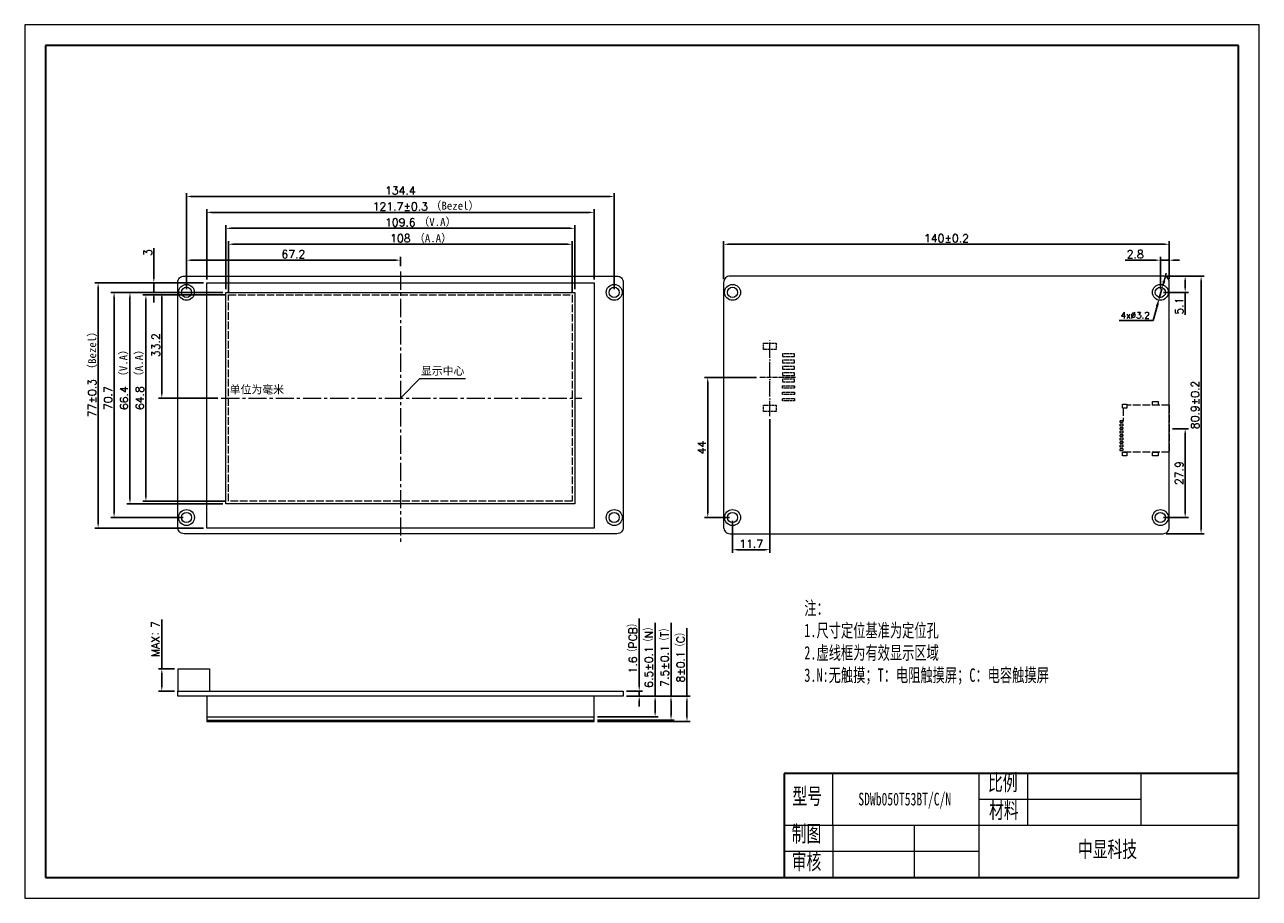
# Model space of a CAD drawing. Header units: millimetres. Extents: x 2074 to 2462, y -3221 to -2947.
import ezdxf

# ---------------------------------------------------------------- set-up
doc = ezdxf.new("R2010")
doc.units = ezdxf.units.MM
doc.header["$LTSCALE"] = 0.2
doc.header["$PDSIZE"] = -5
for name, pattern in [('ACAD_ISO02W100', [15, 12, -3]), ('ACAD_ISO04W100', [30, 24, -3, 0, -3]), ('CENTER2', [28.574999, 19.049999, -3.175, 3.175, -3.175])]:
    doc.linetypes.add(name, pattern=pattern)
doc.layers.get('0').update_dxf_attribs({"lineweight": 18})
doc.layers.get('Defpoints').update_dxf_attribs({"lineweight": 18})
for name, color, linetype, lineweight in [('thick', 7, 'Continuous', 30), ('thin', 7, 'Continuous', 18), ('粗实线层', 7, 'Continuous', 35), ('细实线层', 7, 'Continuous', 18), ('虚线', 7, 'ACAD_ISO02W100', 18)]:
    doc.layers.add(name, color=color, linetype=linetype, lineweight=lineweight)
doc.styles.get("Standard").update_dxf_attribs({"font": 'txt.shx', "bigfont": 'gbcbig.shx'})
doc.styles.add('机械字体', font='SimSun.ttf', dxfattribs={"width": 0.67})
doc.dimstyles.new('ISO-25', dxfattribs={"dimtxt": 2.5, "dimasz": 1.6, "dimexe": 1, "dimexo": 1, "dimtad": 1, "dimtoh": 1, "dimdec": 1, "dimdsep": 46, "dimtxsty": 'Standard', "dimcen": 2.5, "dimdle": 3.2, "dimadec": 0, "dimazin": 0, "dimtfac": 1, "dimtdec": 1, "dimtmove": 0, "dimatfit": 3, "dimfxl": 0, "dimarcsym": 0})
doc.dimstyles.new('副本 (2)ISO-25', dxfattribs={"dimtxt": 2.5, "dimasz": 1.6, "dimexe": 1, "dimexo": 1, "dimtad": 1, "dimdsep": 46, "dimtxsty": 'Standard', "dimcen": 2.5, "dimdle": 3.2, "dimadec": 0, "dimazin": 0, "dimtfac": 1, "dimtmove": 0, "dimatfit": 3, "dimfxl": 0, "dimtolj": 1, "dimarcsym": 0})
doc.dimstyles.new('副本ISO-25', dxfattribs={"dimtxt": 2.5, "dimasz": 2.5, "dimexe": 1.25, "dimexo": 1, "dimtad": 1, "dimtoh": 1, "dimdsep": 46, "dimtxsty": 'Standard', "dimcen": 2.5, "dimdle": 5, "dimadec": 0, "dimazin": 0, "dimtfac": 1, "dimtmove": 0, "dimatfit": 3, "dimfxl": 0, "dimtolj": 1, "dimarcsym": 0})

# ---------------------------------------------------------------- blocks, each defined once
blk = doc.blocks.new('*X2')
at = {"color": 0, "linetype": 'ByBlock', "lineweight": -2}
for p, q in [((2137.29, -3029.81), (2137.29, -3009.71)), ((2246.89, -3029.81), (2246.89, -3009.71)), ((2138.89, -3010.71), (2245.29, -3010.71))]:
    blk.add_line(p, q, dxfattribs=at)
at = {"color": 0, "linetype": 'ByBlock'}
for points in [[(2138.89, -3010.45), (2138.89, -3010.98), (2137.29, -3010.71)], [(2245.29, -3010.45), (2245.29, -3010.98), (2246.89, -3010.71)]]:
    blk.add_solid(points, dxfattribs=at)
at = {"layer": 'Defpoints', "color": 0, "linetype": 'ByBlock'}
for p in [(2246.89, -3010.71), (2137.29, -3030.81), (2246.89, -3030.81)]:
    blk.add_point(p, dxfattribs=at)
at = {"color": 0, "linetype": 'ByBlock', "lineweight": 0, "insert": (2192.09, -3008.84), "char_height": 2.5, "attachment_point": 5}
blk.add_mtext('\\A1;109.6', dxfattribs=at)
blk = doc.blocks.new('*X3')
at = {"color": 0, "linetype": 'ByBlock', "lineweight": -2}
for p, q in [((2136.29, -3030.81), (2106.14, -3030.81)), ((2107.14, -3032.41), (2107.14, -3095.61)), ((2136.29, -3097.21), (2106.14, -3097.21))]:
    blk.add_line(p, q, dxfattribs=at)
at = {"color": 0, "linetype": 'ByBlock'}
for points in [[(2106.88, -3032.41), (2107.41, -3032.41), (2107.14, -3030.81)], [(2106.88, -3095.61), (2107.41, -3095.61), (2107.14, -3097.21)]]:
    blk.add_solid(points, dxfattribs=at)
at = {"layer": 'Defpoints', "color": 0, "linetype": 'ByBlock'}
for p in [(2137.29, -3030.81), (2107.14, -3097.21), (2137.29, -3097.21)]:
    blk.add_point(p, dxfattribs=at)
at = {"color": 0, "linetype": 'ByBlock', "lineweight": 0, "insert": (2105.27, -3064.01), "char_height": 2.5, "attachment_point": 5, "rotation": 90}
blk.add_mtext('\\A1;66.4', dxfattribs=at)
blk = doc.blocks.new('*X4')
at = {"color": 0, "linetype": 'ByBlock', "lineweight": -2}
for p, q in [((2114.64, -3026.21), (2114.64, -3016.9)), ((2130.24, -3027.81), (2113.64, -3027.81)), ((2114.64, -3030.81), (2114.64, -3027.81)), ((2123.89, -3030.81), (2113.64, -3030.81)), ((2114.64, -3032.41), (2114.64, -3034.01))]:
    blk.add_line(p, q, dxfattribs=at)
at = {"color": 0, "linetype": 'ByBlock'}
for points in [[(2114.38, -3026.21), (2114.91, -3026.21), (2114.64, -3027.81)], [(2114.38, -3032.41), (2114.91, -3032.41), (2114.64, -3030.81)]]:
    blk.add_solid(points, dxfattribs=at)
at = {"layer": 'Defpoints', "color": 0, "linetype": 'ByBlock'}
for p in [(2131.24, -3027.81), (2114.64, -3030.81), (2124.89, -3030.81)]:
    blk.add_point(p, dxfattribs=at)
at = {"color": 0, "linetype": 'ByBlock', "lineweight": 0, "insert": (2112.77, -3018.35), "char_height": 2.5, "attachment_point": 5, "rotation": 90}
blk.add_mtext('\\A1;3', dxfattribs=at)
blk = doc.blocks.new('*X5')
at = {"color": 0, "linetype": 'ByBlock', "lineweight": -2}
for p, q in [((2130.24, -3027.81), (2096.14, -3027.81)), ((2097.14, -3029.41), (2097.14, -3103.21)), ((2130.24, -3104.81), (2096.14, -3104.81))]:
    blk.add_line(p, q, dxfattribs=at)
at = {"color": 0, "linetype": 'ByBlock'}
for points in [[(2096.88, -3029.41), (2097.41, -3029.41), (2097.14, -3027.81)], [(2096.88, -3103.21), (2097.41, -3103.21), (2097.14, -3104.81)]]:
    blk.add_solid(points, dxfattribs=at)
at = {"layer": 'Defpoints', "color": 0, "linetype": 'ByBlock'}
for p in [(2131.24, -3027.81), (2097.14, -3104.81), (2131.24, -3104.81)]:
    blk.add_point(p, dxfattribs=at)
at = {"color": 0, "linetype": 'ByBlock', "lineweight": 0, "insert": (2095.27, -3064.01), "char_height": 2.5, "attachment_point": 5, "rotation": 90}
blk.add_mtext('\\A1;77%%P0.3', dxfattribs=at)
blk = doc.blocks.new('*X6')
at = {"color": 0, "linetype": 'ByBlock', "lineweight": -2}
for p, q in [((2123.89, -3030.81), (2116.14, -3030.81)), ((2117.14, -3062.41), (2117.14, -3032.41)), ((2134.79, -3064.01), (2116.14, -3064.01))]:
    blk.add_line(p, q, dxfattribs=at)
at = {"color": 0, "linetype": 'ByBlock'}
for points in [[(2116.88, -3032.41), (2117.41, -3032.41), (2117.14, -3030.81)], [(2116.88, -3062.41), (2117.41, -3062.41), (2117.14, -3064.01)]]:
    blk.add_solid(points, dxfattribs=at)
at = {"layer": 'Defpoints', "color": 0, "linetype": 'ByBlock'}
for p in [(2117.14, -3030.81), (2124.89, -3030.81), (2135.79, -3064.01)]:
    blk.add_point(p, dxfattribs=at)
at = {"color": 0, "linetype": 'ByBlock', "lineweight": 0, "insert": (2115.27, -3047.41), "char_height": 2.5, "attachment_point": 5, "rotation": 90}
blk.add_mtext('\\A1;33.2', dxfattribs=at)
blk = doc.blocks.new('*X7')
at = {"color": 0, "linetype": 'ByBlock', "lineweight": -2}
for p, q in [((2137.09, -3031.61), (2111.14, -3031.61)), ((2112.14, -3033.21), (2112.14, -3094.81)), ((2137.09, -3096.41), (2111.14, -3096.41))]:
    blk.add_line(p, q, dxfattribs=at)
at = {"color": 0, "linetype": 'ByBlock'}
for points in [[(2111.88, -3033.21), (2112.41, -3033.21), (2112.14, -3031.61)], [(2111.88, -3094.81), (2112.41, -3094.81), (2112.14, -3096.41)]]:
    blk.add_solid(points, dxfattribs=at)
at = {"layer": 'Defpoints', "color": 0, "linetype": 'ByBlock'}
for p in [(2138.09, -3031.61), (2112.14, -3096.41), (2138.09, -3096.41)]:
    blk.add_point(p, dxfattribs=at)
at = {"color": 0, "linetype": 'ByBlock', "lineweight": 0, "insert": (2110.27, -3064.01), "char_height": 2.5, "attachment_point": 5, "rotation": 90}
blk.add_mtext('\\A1;64.8', dxfattribs=at)
blk = doc.blocks.new('*X8')
at = {"color": 0, "linetype": 'ByBlock', "lineweight": -2}
for p, q in [((2138.09, -3030.61), (2138.09, -3014.71)), ((2139.69, -3015.71), (2244.49, -3015.71)), ((2246.09, -3030.61), (2246.09, -3014.71))]:
    blk.add_line(p, q, dxfattribs=at)
at = {"color": 0, "linetype": 'ByBlock'}
for points in [[(2139.69, -3015.45), (2139.69, -3015.98), (2138.09, -3015.71)], [(2244.49, -3015.45), (2244.49, -3015.98), (2246.09, -3015.71)]]:
    blk.add_solid(points, dxfattribs=at)
at = {"layer": 'Defpoints', "color": 0, "linetype": 'ByBlock'}
for p in [(2246.09, -3015.71), (2138.09, -3031.61), (2246.09, -3031.61)]:
    blk.add_point(p, dxfattribs=at)
at = {"color": 0, "linetype": 'ByBlock', "lineweight": 0, "insert": (2192.09, -3013.84), "char_height": 2.5, "attachment_point": 5}
blk.add_mtext('\\A1;108', dxfattribs=at)
blk = doc.blocks.new('*X9')
at = {"color": 0, "linetype": 'ByBlock', "lineweight": -2}
for p, q in [((2124.89, -3029.81), (2124.89, -3019.71)), ((2190.49, -3020.71), (2126.49, -3020.71)), ((2192.09, -3022.58), (2192.09, -3019.71))]:
    blk.add_line(p, q, dxfattribs=at)
at = {"color": 0, "linetype": 'ByBlock'}
for points in [[(2126.49, -3020.45), (2126.49, -3020.98), (2124.89, -3020.71)], [(2190.49, -3020.45), (2190.49, -3020.98), (2192.09, -3020.71)]]:
    blk.add_solid(points, dxfattribs=at)
at = {"layer": 'Defpoints', "color": 0, "linetype": 'ByBlock'}
for p in [(2124.89, -3020.71), (2192.09, -3023.58), (2124.89, -3030.81)]:
    blk.add_point(p, dxfattribs=at)
at = {"color": 0, "linetype": 'ByBlock', "lineweight": 0, "insert": (2158.49, -3018.84), "char_height": 2.5, "attachment_point": 5}
blk.add_mtext('\\A1;67.2', dxfattribs=at)
blk = doc.blocks.new('2.0-8')
at = {"linetype": 'ACAD_ISO04W100', "lineweight": 0, "ltscale": 0.3}
blk.add_line((1, 8.06), (1, -3.19), dxfattribs=at)
at = {"linetype": 'ACAD_ISO04W100', "lineweight": 0}
blk.add_line((-11.13, 0), (12.76, 0), dxfattribs=at)
at = {"layer": '虚线', "linetype": 'ACAD_ISO02W100', "lineweight": 0, "ltscale": 0.3}
for p, q in [((-6.4, 7.8), (-6.4, 4)), ((-5.6, 7.8), (-6.4, 7.8)), ((-5.6, 4), (-5.6, 7.8)), ((-4.4, 7.8), (-4.4, 4)), ((-3.6, 7.8), (-4.4, 7.8)), ((-3.6, 4), (-3.6, 7.8)), ((-2.4, 7.8), (-2.4, 4)), ((-1.6, 7.8), (-2.4, 7.8)), ((-1.6, 4), (-1.6, 7.8)), ((-0.4, 7.8), (0.4, 7.8)), ((-0.4, 4), (-0.4, 7.8)), ((0.4, 7.8), (0.4, 4)), ((1.6, 7.8), (2.4, 7.8)), ((1.6, 4), (1.6, 7.8)), ((2.4, 7.8), (2.4, 4)), ((3.6, 4), (3.6, 7.8)), ((3.6, 7.8), (4.4, 7.8)), ((4.4, 7.8), (4.4, 4)), ((5.6, 4), (5.6, 7.8)), ((5.6, 7.8), (6.4, 7.8)), ((6.4, 7.8), (6.4, 4)), ((7.6, 4), (7.6, 7.8)), ((7.6, 7.8), (8.4, 7.8)), ((8.4, 7.8), (8.4, 4)), ((-6.4, 4), (-5.6, 4)), ((-4.4, 4), (-3.6, 4)), ((-2.4, 4), (-1.6, 4)), ((0.4, 4), (-0.4, 4)), ((2.4, 4), (1.6, 4)), ((4.4, 4), (3.6, 4)), ((6.4, 4), (5.6, 4)), ((8.4, 4), (7.6, 4)), ((-7.75, 2), (-9.75, 2)), ((-9.75, 2), (-9.75, -2)), ((-7.75, -2), (-7.75, 2)), ((9.75, 2), (9.75, -2)), ((11.75, 2), (9.75, 2)), ((11.75, -2), (11.75, 2)), ((-9.75, -2), (-7.75, -2))]:
    blk.add_line(p, q, dxfattribs=at)
at = {"layer": '虚线', "lineweight": 0, "ltscale": 0.3}
blk.add_line((9.75, -2), (11.75, -2), dxfattribs=at)
blk = doc.blocks.new('*X12')
at = {"color": 0, "linetype": 'ByBlock', "lineweight": -2}
for p, q in [((2308.17, -3070.64), (2308.17, -3112.61)), ((2296.47, -3102.51), (2296.47, -3112.61)), ((2298.07, -3111.61), (2306.57, -3111.61))]:
    blk.add_line(p, q, dxfattribs=at)
at = {"color": 0, "linetype": 'ByBlock'}
for points in [[(2298.07, -3111.35), (2298.07, -3111.88), (2296.47, -3111.61)], [(2306.57, -3111.35), (2306.57, -3111.88), (2308.17, -3111.61)]]:
    blk.add_solid(points, dxfattribs=at)
at = {"layer": 'Defpoints', "color": 0, "linetype": 'ByBlock'}
for p in [(2308.17, -3069.64), (2296.47, -3101.51), (2308.17, -3111.61)]:
    blk.add_point(p, dxfattribs=at)
at = {"color": 0, "linetype": 'ByBlock', "lineweight": 0, "insert": (2302.32, -3109.74), "char_height": 2.5, "attachment_point": 5}
blk.add_mtext('\\A1;11.7', dxfattribs=at)
blk = doc.blocks.new('*X13')
at = {"color": 0, "linetype": 'ByBlock', "lineweight": -2}
for p, q in [((2303.98, -3057.51), (2287.67, -3057.51)), ((2288.67, -3059.11), (2288.67, -3099.91)), ((2295.47, -3101.51), (2287.67, -3101.51))]:
    blk.add_line(p, q, dxfattribs=at)
at = {"color": 0, "linetype": 'ByBlock'}
for points in [[(2288.4, -3059.11), (2288.94, -3059.11), (2288.67, -3057.51)], [(2288.4, -3099.91), (2288.94, -3099.91), (2288.67, -3101.51)]]:
    blk.add_solid(points, dxfattribs=at)
at = {"layer": 'Defpoints', "color": 0, "linetype": 'ByBlock'}
for p in [(2304.98, -3057.51), (2288.67, -3101.51), (2296.47, -3101.51)]:
    blk.add_point(p, dxfattribs=at)
at = {"color": 0, "linetype": 'ByBlock', "lineweight": 0, "insert": (2286.8, -3079.51), "char_height": 2.5, "attachment_point": 5, "rotation": 90}
blk.add_mtext('\\A1;44', dxfattribs=at)
blk = doc.blocks.new('*X14')
at = {"color": 0, "linetype": 'ByBlock', "lineweight": -2}
for p, q in [((2434.67, -3073.61), (2439.67, -3073.61)), ((2438.67, -3075.21), (2438.67, -3099.91)), ((2431.87, -3101.51), (2439.67, -3101.51))]:
    blk.add_line(p, q, dxfattribs=at)
at = {"color": 0, "linetype": 'ByBlock'}
for points in [[(2438.4, -3075.21), (2438.94, -3075.21), (2438.67, -3073.61)], [(2438.4, -3099.91), (2438.94, -3099.91), (2438.67, -3101.51)]]:
    blk.add_solid(points, dxfattribs=at)
at = {"layer": 'Defpoints', "color": 0, "linetype": 'ByBlock'}
for p in [(2433.67, -3073.61), (2430.87, -3101.51), (2438.67, -3101.51)]:
    blk.add_point(p, dxfattribs=at)
at = {"color": 0, "linetype": 'ByBlock', "lineweight": 0, "insert": (2436.8, -3087.56), "char_height": 2.5, "attachment_point": 5, "rotation": 90}
blk.add_mtext('\\A1;27.9', dxfattribs=at)
blk = doc.blocks.new('*X15')
at = {"color": 0, "linetype": 'ByBlock', "lineweight": -2}
for p, q in [((2432.67, -3025.71), (2444.67, -3025.71)), ((2443.67, -3027.31), (2443.67, -3105.01)), ((2432.67, -3106.61), (2444.67, -3106.61))]:
    blk.add_line(p, q, dxfattribs=at)
at = {"color": 0, "linetype": 'ByBlock'}
for points in [[(2443.4, -3027.31), (2443.94, -3027.31), (2443.67, -3025.71)], [(2443.4, -3105.01), (2443.94, -3105.01), (2443.67, -3106.61)]]:
    blk.add_solid(points, dxfattribs=at)
at = {"layer": 'Defpoints', "color": 0, "linetype": 'ByBlock'}
for p in [(2431.67, -3025.71), (2431.67, -3106.61), (2443.67, -3106.61)]:
    blk.add_point(p, dxfattribs=at)
at = {"color": 0, "linetype": 'ByBlock', "lineweight": 0, "insert": (2441.8, -3066.16), "char_height": 2.5, "attachment_point": 5, "rotation": 90}
blk.add_mtext('\\A1;80.9%%P0.2', dxfattribs=at)
blk = doc.blocks.new('*X16')
at = {"color": 0, "linetype": 'ByBlock', "lineweight": -2}
for p, q in [((2432.67, -3025.71), (2439.67, -3025.71)), ((2438.67, -3027.31), (2438.67, -3029.21)), ((2431.87, -3030.81), (2439.67, -3030.81)), ((2438.67, -3030.81), (2438.67, -3037.83))]:
    blk.add_line(p, q, dxfattribs=at)
at = {"color": 0, "linetype": 'ByBlock'}
for points in [[(2438.4, -3027.31), (2438.94, -3027.31), (2438.67, -3025.71)], [(2438.4, -3029.21), (2438.94, -3029.21), (2438.67, -3030.81)]]:
    blk.add_solid(points, dxfattribs=at)
at = {"layer": 'Defpoints', "color": 0, "linetype": 'ByBlock'}
for p in [(2431.67, -3025.71), (2430.87, -3030.81), (2438.67, -3030.81)]:
    blk.add_point(p, dxfattribs=at)
at = {"color": 0, "linetype": 'ByBlock', "lineweight": 0, "insert": (2436.8, -3035.12), "char_height": 2.5, "attachment_point": 5, "rotation": 90}
blk.add_mtext('\\A1;5.1', dxfattribs=at)
blk = doc.blocks.new('*X17')
at = {"color": 0, "linetype": 'ByBlock', "lineweight": -2}
for p, q in [((2293.67, -3026.71), (2293.67, -3014.71)), ((2295.27, -3015.71), (2432.07, -3015.71)), ((2433.67, -3026.71), (2433.67, -3014.71))]:
    blk.add_line(p, q, dxfattribs=at)
at = {"color": 0, "linetype": 'ByBlock'}
for points in [[(2295.27, -3015.45), (2295.27, -3015.98), (2293.67, -3015.71)], [(2432.07, -3015.45), (2432.07, -3015.98), (2433.67, -3015.71)]]:
    blk.add_solid(points, dxfattribs=at)
at = {"layer": 'Defpoints', "color": 0, "linetype": 'ByBlock'}
for p in [(2433.67, -3015.71), (2293.67, -3027.71), (2433.67, -3027.71)]:
    blk.add_point(p, dxfattribs=at)
at = {"color": 0, "linetype": 'ByBlock', "lineweight": 0, "insert": (2363.67, -3013.84), "char_height": 2.5, "attachment_point": 5}
blk.add_mtext('\\A1;140%%P0.2', dxfattribs=at)
blk = doc.blocks.new('*X18')
at = {"color": 0, "linetype": 'ByBlock', "lineweight": -2}
for p, q in [((2429.27, -3020.71), (2419.86, -3020.71)), ((2430.87, -3029.81), (2430.87, -3019.71)), ((2433.67, -3020.71), (2430.87, -3020.71)), ((2433.67, -3026.71), (2433.67, -3019.71)), ((2435.27, -3020.71), (2436.87, -3020.71))]:
    blk.add_line(p, q, dxfattribs=at)
at = {"color": 0, "linetype": 'ByBlock'}
for points in [[(2429.27, -3020.45), (2429.27, -3020.98), (2430.87, -3020.71)], [(2435.27, -3020.45), (2435.27, -3020.98), (2433.67, -3020.71)]]:
    blk.add_solid(points, dxfattribs=at)
at = {"layer": 'Defpoints', "color": 0, "linetype": 'ByBlock'}
for p in [(2433.67, -3020.71), (2433.67, -3027.71), (2430.87, -3030.81)]:
    blk.add_point(p, dxfattribs=at)
at = {"color": 0, "linetype": 'ByBlock', "lineweight": 0, "insert": (2422.99, -3018.84), "char_height": 2.5, "attachment_point": 5}
blk.add_mtext('\\A1;2.8', dxfattribs=at)
blk = doc.blocks.new('*X19')
at = {"color": 0, "lineweight": -2}
for p, q in [((2432.05, -3027.25), (2432.73, -3024.84)), ((2431.38, -3029.66), (2430.51, -3032.74)), ((2428.58, -3039.62), (2429.84, -3035.14)), ((2417.96, -3039.62), (2428.58, -3039.62))]:
    blk.add_line(p, q, dxfattribs=at)
at = {"color": 0}
for points in [[(2431.65, -3027.14), (2432.45, -3027.36), (2431.38, -3029.66)], [(2429.44, -3035.03), (2430.24, -3035.26), (2430.51, -3032.74)]]:
    blk.add_solid(points, dxfattribs=at)
at = {"layer": 'Defpoints', "color": 0}
for p in [(2430.51, -3032.74), (2431.38, -3029.66)]:
    blk.add_point(p, dxfattribs=at)
at = {"color": 0, "lineweight": 0, "insert": (2422.96, -3037.99), "char_height": 2, "attachment_point": 5}
blk.add_mtext('\\A1;4x%%C3.2', dxfattribs=at)
blk = doc.blocks.new('*X20')
at = {"color": 0, "linetype": 'ByBlock', "lineweight": -2}
for p, q in [((2267.14, -3154.39), (2267.14, -3133.23)), ((2263.14, -3155.99), (2268.14, -3155.99)), ((2267.14, -3157.59), (2267.14, -3155.99)), ((2263.14, -3157.59), (2268.14, -3157.59)), ((2267.14, -3159.19), (2267.14, -3160.79))]:
    blk.add_line(p, q, dxfattribs=at)
at = {"color": 0, "linetype": 'ByBlock'}
for points in [[(2266.88, -3154.39), (2267.41, -3154.39), (2267.14, -3155.99)], [(2266.88, -3159.19), (2267.41, -3159.19), (2267.14, -3157.59)]]:
    blk.add_solid(points, dxfattribs=at)
at = {"layer": 'Defpoints', "color": 0, "linetype": 'ByBlock'}
for p in [(2262.14, -3155.99), (2262.14, -3157.59), (2267.14, -3157.59)]:
    blk.add_point(p, dxfattribs=at)
at = {"color": 0, "linetype": 'ByBlock', "lineweight": 0, "insert": (2265.2, -3141.93), "char_height": 2.5, "attachment_point": 5, "rotation": 90}
blk.add_mtext('\\A1;1.6（PCB）', dxfattribs=at)
blk = doc.blocks.new('*X21')
at = {"color": 0, "linetype": 'ByBlock', "lineweight": -2}
for p, q in [((2117.14, -3148.99), (2117.14, -3133.53)), ((2121.14, -3148.99), (2116.14, -3148.99)), ((2117.14, -3154.39), (2117.14, -3150.59)), ((2121.14, -3155.99), (2116.14, -3155.99))]:
    blk.add_line(p, q, dxfattribs=at)
at = {"color": 0, "linetype": 'ByBlock'}
for points in [[(2116.88, -3150.59), (2117.41, -3150.59), (2117.14, -3148.99)], [(2116.88, -3154.39), (2117.41, -3154.39), (2117.14, -3155.99)]]:
    blk.add_solid(points, dxfattribs=at)
at = {"layer": 'Defpoints', "color": 0, "linetype": 'ByBlock'}
for p in [(2122.14, -3148.99), (2117.14, -3155.99), (2122.14, -3155.99)]:
    blk.add_point(p, dxfattribs=at)
at = {"color": 0, "linetype": 'ByBlock', "lineweight": 0, "insert": (2115.2, -3139.65), "char_height": 2.5, "attachment_point": 5, "rotation": 90}
blk.add_mtext('\\A1;MAX：7', dxfattribs=at)
blk = doc.blocks.new('*X22')
at = {"color": 0, "linetype": 'ByBlock', "lineweight": -2}
for p, q in [((2272.14, -3157.59), (2272.14, -3134.61)), ((2263.14, -3157.59), (2273.14, -3157.59)), ((2272.14, -3162.49), (2272.14, -3159.19)), ((2253.99, -3164.09), (2273.14, -3164.09))]:
    blk.add_line(p, q, dxfattribs=at)
at = {"color": 0, "linetype": 'ByBlock'}
for points in [[(2271.88, -3159.19), (2272.41, -3159.19), (2272.14, -3157.59)], [(2271.88, -3162.49), (2272.41, -3162.49), (2272.14, -3164.09)]]:
    blk.add_solid(points, dxfattribs=at)
at = {"layer": 'Defpoints', "color": 0, "linetype": 'ByBlock'}
for p in [(2262.14, -3157.59), (2252.99, -3164.09), (2272.14, -3164.09)]:
    blk.add_point(p, dxfattribs=at)
at = {"color": 0, "linetype": 'ByBlock', "lineweight": 0, "insert": (2270.2, -3144.77), "char_height": 2.5, "attachment_point": 5, "rotation": 90}
blk.add_mtext('\\A1;6.5%%P0.1（N）', dxfattribs=at)
blk = doc.blocks.new('*X23')
at = {"color": 0, "linetype": 'ByBlock', "lineweight": -2}
for p, q in [((2277.14, -3157.59), (2277.14, -3134.61)), ((2263.14, -3157.59), (2278.14, -3157.59)), ((2277.14, -3163.49), (2277.14, -3159.19)), ((2253.99, -3165.09), (2278.14, -3165.09))]:
    blk.add_line(p, q, dxfattribs=at)
at = {"color": 0, "linetype": 'ByBlock'}
for points in [[(2276.88, -3159.19), (2277.41, -3159.19), (2277.14, -3157.59)], [(2276.88, -3163.49), (2277.41, -3163.49), (2277.14, -3165.09)]]:
    blk.add_solid(points, dxfattribs=at)
at = {"layer": 'Defpoints', "color": 0, "linetype": 'ByBlock'}
for p in [(2262.14, -3157.59), (2252.99, -3165.09), (2277.14, -3165.09)]:
    blk.add_point(p, dxfattribs=at)
at = {"color": 0, "linetype": 'ByBlock', "lineweight": 0, "insert": (2275.2, -3144.77), "char_height": 2.5, "attachment_point": 5, "rotation": 90}
blk.add_mtext('\\A1;7.5%%P0.1（T）', dxfattribs=at)
blk = doc.blocks.new('*X24')
at = {"color": 0, "linetype": 'ByBlock', "lineweight": -2}
for p, q in [((2282.14, -3157.59), (2282.14, -3136.28)), ((2263.14, -3157.59), (2283.14, -3157.59)), ((2282.14, -3163.99), (2282.14, -3159.19)), ((2253.99, -3165.59), (2283.14, -3165.59))]:
    blk.add_line(p, q, dxfattribs=at)
at = {"color": 0, "linetype": 'ByBlock'}
for points in [[(2281.88, -3159.19), (2282.41, -3159.19), (2282.14, -3157.59)], [(2281.88, -3163.99), (2282.41, -3163.99), (2282.14, -3165.59)]]:
    blk.add_solid(points, dxfattribs=at)
at = {"layer": 'Defpoints', "color": 0, "linetype": 'ByBlock'}
for p in [(2262.14, -3157.59), (2252.99, -3165.59), (2282.14, -3165.59)]:
    blk.add_point(p, dxfattribs=at)
at = {"color": 0, "linetype": 'ByBlock', "lineweight": 0, "insert": (2280.2, -3144.77), "char_height": 2.5, "attachment_point": 5, "rotation": 90}
blk.add_mtext('\\A1;8%%P0.1（C）', dxfattribs=at)
blk = doc.blocks.new('*X25')
at = {"layer": '粗实线层'}
for p, q in [((-287, 200), (-287, -200)), ((287, 200), (-287, 200)), ((287, -200), (287, 200)), ((-287, -200), (287, -200))]:
    blk.add_line(p, q, dxfattribs=at)
at = {"layer": '细实线层'}
for p, q in [((297, 210), (-297, 210)), ((-297, 210), (-297, -210)), ((297, -210), (297, 210)), ((-297, -210), (297, -210))]:
    blk.add_line(p, q, dxfattribs=at)
blk = doc.blocks.new('*X26')
at = {"color": 0, "linetype": 'ByBlock', "lineweight": -2}
for p, q in [((2123.89, -3030.81), (2101.14, -3030.81)), ((2102.14, -3032.41), (2102.14, -3099.91)), ((2123.89, -3101.51), (2101.14, -3101.51))]:
    blk.add_line(p, q, dxfattribs=at)
at = {"color": 0, "linetype": 'ByBlock'}
for points in [[(2101.88, -3032.41), (2102.41, -3032.41), (2102.14, -3030.81)], [(2101.88, -3099.91), (2102.41, -3099.91), (2102.14, -3101.51)]]:
    blk.add_solid(points, dxfattribs=at)
at = {"layer": 'Defpoints', "color": 0, "linetype": 'ByBlock'}
for p in [(2124.89, -3030.81), (2102.14, -3101.51), (2124.89, -3101.51)]:
    blk.add_point(p, dxfattribs=at)
at = {"color": 0, "linetype": 'ByBlock', "lineweight": 0, "insert": (2100.27, -3064.01), "char_height": 2.5, "attachment_point": 5, "rotation": 90}
blk.add_mtext('\\A1;70.7', dxfattribs=at)
blk = doc.blocks.new('*X27')
at = {"color": 0, "linetype": 'ByBlock', "lineweight": -2}
for p, q in [((2131.24, -3026.81), (2131.24, -3004.71)), ((2132.84, -3005.71), (2251.34, -3005.71)), ((2252.94, -3026.81), (2252.94, -3004.71))]:
    blk.add_line(p, q, dxfattribs=at)
at = {"color": 0, "linetype": 'ByBlock'}
for points in [[(2132.84, -3005.45), (2132.84, -3005.98), (2131.24, -3005.71)], [(2251.34, -3005.45), (2251.34, -3005.98), (2252.94, -3005.71)]]:
    blk.add_solid(points, dxfattribs=at)
at = {"layer": 'Defpoints', "color": 0, "linetype": 'ByBlock'}
for p in [(2252.94, -3005.71), (2131.24, -3027.81), (2252.94, -3027.81)]:
    blk.add_point(p, dxfattribs=at)
at = {"color": 0, "linetype": 'ByBlock', "lineweight": 0, "insert": (2192.09, -3003.84), "char_height": 2.5, "attachment_point": 5}
blk.add_mtext('\\A1;121.7%%P0.3', dxfattribs=at)
blk = doc.blocks.new('*X28')
at = {"color": 0, "linetype": 'ByBlock', "lineweight": -2}
for p, q in [((2124.89, -3029.81), (2124.89, -2999.71)), ((2126.49, -3000.71), (2257.69, -3000.71)), ((2259.29, -3029.81), (2259.29, -2999.71))]:
    blk.add_line(p, q, dxfattribs=at)
at = {"color": 0, "linetype": 'ByBlock'}
for points in [[(2126.49, -3000.45), (2126.49, -3000.98), (2124.89, -3000.71)], [(2257.69, -3000.45), (2257.69, -3000.98), (2259.29, -3000.71)]]:
    blk.add_solid(points, dxfattribs=at)
at = {"layer": 'Defpoints', "color": 0, "linetype": 'ByBlock'}
for p in [(2259.29, -3000.71), (2124.89, -3030.81), (2259.29, -3030.81)]:
    blk.add_point(p, dxfattribs=at)
at = {"color": 0, "linetype": 'ByBlock', "lineweight": 0, "insert": (2192.09, -2998.84), "char_height": 2.5, "attachment_point": 5}
blk.add_mtext('\\A1;134.4', dxfattribs=at)
blk = doc.blocks.new('sd')
at = {"layer": '虚线', "lineweight": 0}
for p, q in [((-7.35, 0), (7.35, 0)), ((7.35, 0), (7.35, -14.5)), ((-7.35, 0), (-7.35, -13.25)), ((-6.45, -14.5), (-2.5, -14.5))]:
    blk.add_line(p, q, dxfattribs=at)
at = {"layer": '虚线', "lineweight": 0, "ltscale": 0.1}
for points in [[(-8.52, -3.51), (-7.38, -3.51), (-7.38, -5.29), (-8.52, -5.29)], [(7.38, -3.51), (8.52, -3.51), (8.52, -5.29), (7.38, -5.29)], [(-7.65, -13.35), (-6.45, -13.35), (-6.45, -14.65), (-7.65, -14.65)], [(-2.5, -15.5), (-2, -15.5), (-2, -14.5), (-2.5, -14.5)], [(-1.4, -15.5), (-0.9, -15.5), (-0.9, -14.5), (-1.4, -14.5)], [(-0.3, -15.5), (0.2, -15.5), (0.2, -14.5), (-0.3, -14.5)], [(0.8, -15.5), (1.3, -15.5), (1.3, -14.5), (0.8, -14.5)], [(1.9, -15.5), (2.4, -15.5), (2.4, -14.5), (1.9, -14.5)], [(3, -15.5), (3.5, -15.5), (3.5, -14.5), (3, -14.5)], [(4.1, -15.5), (4.6, -15.5), (4.6, -14.5), (4.1, -14.5)], [(5.2, -15.5), (5.7, -15.5), (5.7, -14.5), (5.2, -14.5)], [(6.3, -15.5), (6.8, -15.5), (6.8, -14.5), (6.3, -14.5)], [(7.35, -13.35), (8.55, -13.35), (8.55, -14.65), (7.35, -14.65)]]:
    blk.add_lwpolyline(points, close=True, dxfattribs=at)

msp = doc.modelspace()

# ---------------------------------------------------------------- linework, layer by layer
at = {"linetype": 'CENTER2', "lineweight": 0, "ltscale": 1.5}
for p, q in [((2192.093, -3024.315), (2192.093, -3109.523)), ((2135.793, -3064.013), (2249.086, -3064.013))]:
    msp.add_line(p, q, dxfattribs=at)
at = {"lineweight": 0}
for p, q in [((2192.093, -3064.013), (2198.258, -3057.855)), ((2198.258, -3057.855), (2212.569, -3057.855)), ((2122.143, -3148.992), (2132.143, -3148.992)), ((2122.143, -3148.992), (2122.143, -3155.992)), ((2132.143, -3148.992), (2132.143, -3155.992)), ((2122.143, -3155.992), (2262.143, -3155.992)), ((2122.143, -3157.592), (2122.143, -3155.992)), ((2262.143, -3155.992), (2262.143, -3157.592)), ((2262.143, -3157.592), (2122.143, -3157.592)), ((2131.293, -3157.592), (2131.293, -3164.092)), ((2252.993, -3164.092), (2252.993, -3157.592)), ((2131.293, -3164.092), (2252.993, -3164.092)), ((2131.293, -3164.092), (2131.293, -3165.592)), ((2131.293, -3165.092), (2252.993, -3165.092)), ((2252.993, -3165.092), (2252.993, -3164.092)), ((2252.993, -3165.592), (2252.993, -3165.092)), ((2131.293, -3165.592), (2252.993, -3165.592)), ((2328.008, -3198.213), (2328.008, -3181.903))]:
    msp.add_line(p, q, dxfattribs=at)
for p in [(2312.717, -3181.903), (2147.623, -3214.524)]:
    msp.add_line(p, (2312.717, -3214.524))
for points in [[(2124.143, -3025.713), (2260.143, -3025.713, -0.4142136), (2262.143, -3027.713), (2262.143, -3104.613, -0.4142136), (2260.143, -3106.613), (2124.143, -3106.613, -0.4142136), (2122.143, -3104.613), (2122.143, -3027.713, -0.4142136)], [(2431.671, -3025.713), (2295.671, -3025.713, 0.4142136), (2293.671, -3027.713), (2293.671, -3104.613, 0.4142136), (2295.671, -3106.613), (2431.671, -3106.613, 0.4142136), (2433.671, -3104.613), (2433.671, -3027.713, 0.4142136)]]:
    msp.add_lwpolyline(points, format="xyb", close=True, dxfattribs=at)
for points in [[(2131.243, -3027.813), (2252.943, -3027.813), (2252.943, -3104.813), (2131.243, -3104.813)], [(2137.293, -3030.813), (2246.893, -3030.813), (2246.893, -3097.213), (2137.293, -3097.213)]]:
    msp.add_lwpolyline(points, close=True, dxfattribs=at)
at = {"color": 1, "linetype": 'ACAD_ISO02W100', "lineweight": 0}
msp.add_lwpolyline([(2138.093, -3031.613), (2246.093, -3031.613), (2246.093, -3096.413), (2138.093, -3096.413)], close=True, dxfattribs=at)
at = {"lineweight": 0}
for centre, radius in [((2124.893, -3030.813), 2.5), ((2124.893, -3030.813), 1.6), ((2259.293, -3030.813), 2.5), ((2259.293, -3030.813), 1.6), ((2296.471, -3030.813), 2.5), ((2296.471, -3030.813), 1.6), ((2430.871, -3030.813), 2.5), ((2430.871, -3030.813), 1.6), ((2124.893, -3101.513), 2.5), ((2259.293, -3101.513), 2.5), ((2296.471, -3101.513), 2.5), ((2430.871, -3101.513), 2.5), ((2124.893, -3101.513), 1.6), ((2259.293, -3101.513), 1.6), ((2296.471, -3101.513), 1.6), ((2430.871, -3101.513), 1.6)]:
    msp.add_circle(centre, radius, dxfattribs=at)
at = {"layer": 'thick'}
for p, q in [((2455.435, -3181.903), (2312.717, -3181.903)), ((2312.717, -3181.903), (2312.717, -3214.524)), ((2312.717, -3181.903), (2312.717, -3214.524)), ((2455.435, -3214.524), (2455.435, -3181.903)), ((2312.717, -3214.524), (2455.435, -3214.524))]:
    msp.add_line(p, q, dxfattribs=at)
at = {"layer": 'thin'}
for p, q in [((2373.882, -3181.903), (2373.882, -3214.524)), ((2389.173, -3181.903), (2389.173, -3198.213)), ((2424.853, -3198.213), (2424.853, -3181.903)), ((2424.853, -3190.058), (2373.882, -3190.058)), ((2455.435, -3198.213), (2312.717, -3198.213)), ((2328.008, -3198.213), (2328.008, -3214.524)), ((2353.494, -3198.213), (2353.494, -3214.524)), ((2373.882, -3206.368), (2312.717, -3206.368))]:
    msp.add_line(p, q, dxfattribs=at)

# ---------------------------------------------------------------- block references
at = {"lineweight": 0, "xscale": -1, "rotation": 270}
msp.add_blockref('2.0-8', (2308.171, -3058.513), dxfattribs=at)
at = {"layer": '粗实线层', "lineweight": 0, "xscale": 0.6530298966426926, "yscale": 0.6530298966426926, "zscale": 0.6530298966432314}
msp.add_blockref('*X25', (2268.016, -3083.918), dxfattribs=at)
at = {"layer": '虚线', "lineweight": 0, "rotation": 270}
msp.add_blockref('sd', (2433.671, -3073.613), dxfattribs=at)

# ---------------------------------------------------------------- texts
at = {"lineweight": 0, "char_height": 2.5, "attachment_point": 1}
for s, insert, width in [('{\\fSimSun|b0|i0|c134|p49;（Bezel）}', (2201.579, -3002.377), 16.30181), ('{\\fSimSun|b0|i0|c134|p49;（V.A）}', (2197.776, -3007.429), 17.30909), ('{\\fSimSun|b0|i0|c134|p49;\\C1;（A.A）}', (2196.382, -3012.56), 16.30181), ('{\\fSimSun|b0|i0|c134|p49;显示中心}', (2198.574, -3054.221), 16.30181), ('{\\fSimSun|b0|i0|c134|p49;单位为毫米}', (2138.487, -3060.074), 35.99924)]:
    msp.add_mtext(s, dxfattribs=dict(at, insert=insert, width=width))
at = {"lineweight": 0, "insert": (2094.015, -3056.701), "char_height": 2.5, "width": 16.39388, "attachment_point": 1, "rotation": 90}
msp.add_mtext('{\\fSimSun|b0|i0|c134|p49;（Bezel）}', dxfattribs=at)
at = {"linetype": 'CENTER2', "lineweight": 0, "insert": (2103.836, -3058.974), "char_height": 2.5, "width": 21.82779, "attachment_point": 1, "rotation": 90}
msp.add_mtext('{\\fSimSun|b0|i0|c134|p49;（V.A）}', dxfattribs=at)
at = {"color": 1, "linetype": 'CENTER2', "lineweight": 0, "insert": (2108.689, -3058.974), "char_height": 2.5, "width": 19.61536, "attachment_point": 1, "rotation": 90}
msp.add_mtext('{\\fSimSun|b0|i0|c134|p49;（A.A）}', dxfattribs=at)
at = {"layer": 'thick', "lineweight": 5, "insert": (2319.006, -3127.847), "char_height": 4.20508, "width": 100.81332, "attachment_point": 1, "style": '机械字体'}
msp.add_mtext('注：\\P1.尺寸定位基准为定位孔\\P2.虚线框为有效显示区域\\P3.N:无触摸；T：电阻触摸屏；C：电容触摸屏', dxfattribs=at)
at = {"layer": 'thick', "attachment_point": 1, "style": '机械字体'}
for s, insert, char_height, width in [('比例', (2376.719, -3182.141), 5.0971, 12.94837), ('型号', (2315.287, -3186.428), 5.0971, 12.94837), ('SDWb050T53BT/C/N', (2335.984, -3187.904), 4, 32.20467), ('材料', (2377.054, -3190.847), 5.0971, 12.94837), ('制图', (2315.06, -3198.213), 5.0971, 12.94837), ('中显科技', (2404.949, -3203.111), 5.0971, 28.36201), ('审核', (2315.06, -3206.919), 5.0971, 12.94837)]:
    msp.add_mtext(s, dxfattribs=dict(at, insert=insert, char_height=char_height, width=width))

# ---------------------------------------------------------------- dimensions: what is measured, and where the dimension line sits
at = {"linetype": 'ByBlock', "lineweight": 0}
for base, p1, p2, dimstyle, override, picture, middle in [((2259.293, -3000.713), (2124.893, -3030.813), (2259.293, -3030.813), 'ISO-25', {"dimsah": 1, "dimtolj": 1, "dimtzin": 8}, '*X28', (2192.093, -3000.713)), ((2246.893, -3010.713), (2137.293, -3030.813), (2246.893, -3030.813), 'ISO-25', {"dimsah": 1, "dimtolj": 1, "dimtzin": 8}, '*X2', (2192.093, -3010.713)), ((2124.893, -3020.713), (2192.093, -3023.581), (2124.893, -3030.813), 'ISO-25', {"dimsah": 1, "dimtolj": 1, "dimtzin": 8}, '*X9', (2158.493, -3020.713)), ((2433.671, -3020.713), (2430.871, -3030.813), (2433.671, -3027.713), '副本 (2)ISO-25', {"dimsah": 1, "dimtzin": 8}, '*X18', (2422.987, -3020.713))]:
    dim = msp.add_linear_dim(base=base, p1=p1, p2=p2, dimstyle=dimstyle, override=override, dxfattribs=at)
    dim.commit()
    dim.dimension.update_dxf_attribs({"geometry": picture, "text_midpoint": middle, "dimtype": 160})
for base, p1, p2, text, picture, middle in [((2252.943, -3005.713), (2131.243, -3027.813), (2252.943, -3027.813), '121.7%%P0.3', '*X27', (2192.093, -3005.713)), ((2433.671, -3015.713), (2293.671, -3027.713), (2433.671, -3027.713), '140%%P0.2', '*X17', (2363.671, -3015.713))]:
    dim = msp.add_linear_dim(base=base, p1=p1, p2=p2, text=text, dimstyle='ISO-25', override={"dimsah": 1, "dimtolj": 1}, dxfattribs=at)
    dim.commit()
    dim.dimension.update_dxf_attribs({"geometry": picture, "text_midpoint": middle, "dimtype": 160})
at = {"color": 1, "linetype": 'ByBlock', "lineweight": 0}
dim = msp.add_linear_dim(base=(2246.093, -3015.713), p1=(2138.093, -3031.613), p2=(2246.093, -3031.613), dimstyle='ISO-25', override={"dimsah": 1, "dimtolj": 1, "dimtzin": 8}, dxfattribs=at)
dim.commit()
dim.dimension.update_dxf_attribs({"geometry": '*X8', "text_midpoint": (2192.093, -3015.713), "dimtype": 160})
at = {"linetype": 'ByBlock', "lineweight": 0}
for base, p1, p2, dimstyle, override, picture, middle in [((2114.643, -3030.813), (2131.243, -3027.813), (2124.893, -3030.813), '副本 (2)ISO-25', {"dimsah": 1, "dimtzin": 8}, '*X4', (2114.643, -3018.354)), ((2102.143, -3101.513), (2124.893, -3030.813), (2124.893, -3101.513), 'ISO-25', {"dimsah": 1, "dimtolj": 1, "dimtzin": 8}, '*X26', (2102.143, -3064.013)), ((2107.143, -3097.213), (2137.293, -3030.813), (2137.293, -3097.213), 'ISO-25', {"dimsah": 1, "dimtolj": 1, "dimtzin": 8}, '*X3', (2107.143, -3064.013)), ((2117.143, -3030.813), (2135.793, -3064.013), (2124.893, -3030.813), 'ISO-25', {"dimsah": 1, "dimtolj": 1, "dimtzin": 8}, '*X6', (2117.143, -3047.413)), ((2288.671, -3101.513), (2304.978, -3057.513), (2296.471, -3101.513), 'ISO-25', {"dimsah": 1, "dimtolj": 1, "dimtzin": 8}, '*X13', (2288.671, -3079.513)), ((2438.671, -3101.513), (2433.671, -3073.613), (2430.871, -3101.513), 'ISO-25', {"dimsah": 1, "dimtolj": 1, "dimtzin": 8}, '*X14', (2438.671, -3087.563))]:
    dim = msp.add_linear_dim(base=base, p1=p1, p2=p2, angle=90, dimstyle=dimstyle, override=override, dxfattribs=at)
    dim.commit()
    dim.dimension.update_dxf_attribs({"geometry": picture, "text_midpoint": middle, "dimtype": 160})
at = {"lineweight": 0, "ltscale": 0.5}
dim = msp.add_diameter_dim_2p(p1=(2431.377, -3029.656), p2=(2430.513, -3032.737), text='4x%%C3.2', dimstyle='副本ISO-25', override={"dimtxt": 2, "dimpost": '%%C<>', "dimsah": 1}, dxfattribs=at)
dim.commit()
dim.dimension.update_dxf_attribs({"geometry": '*X19', "text_midpoint": (2422.96, -3039.615), "dimtype": 163})
at = {"linetype": 'ByBlock', "lineweight": 0}
for base, p1, p2, text, dimstyle, override, picture, middle in [((2097.143, -3104.813), (2131.243, -3027.813), (2131.243, -3104.813), '77%%P0.3', 'ISO-25', {"dimsah": 1, "dimtolj": 1}, '*X5', (2097.143, -3064.013)), ((2443.671, -3106.613), (2431.671, -3025.713), (2431.671, -3106.613), '80.9%%P0.2', 'ISO-25', {"dimsah": 1, "dimtolj": 1}, '*X15', (2443.671, -3066.163)), ((2117.143, -3155.992), (2122.143, -3148.992), (2122.143, -3155.992), 'MAX：7', '副本 (2)ISO-25', {"dimsah": 1}, '*X21', (2117.143, -3139.647))]:
    dim = msp.add_linear_dim(base=base, p1=p1, p2=p2, angle=90, text=text, dimstyle=dimstyle, override=override, dxfattribs=at)
    dim.commit()
    dim.dimension.update_dxf_attribs({"geometry": picture, "text_midpoint": middle, "dimtype": 160})
dim = msp.add_linear_dim(base=(2438.671, -3030.813), p1=(2431.671, -3025.713), p2=(2430.871, -3030.813), angle=90, dimstyle='副本 (2)ISO-25', override={"dimsah": 1, "dimtzin": 8}, dxfattribs=at)
dim.commit()
dim.dimension.update_dxf_attribs({"geometry": '*X16', "text_midpoint": (2436.796, -3035.122)})
at = {"color": 1, "linetype": 'ByBlock', "lineweight": 0}
dim = msp.add_linear_dim(base=(2112.143, -3096.413), p1=(2138.093, -3031.613), p2=(2138.093, -3096.413), angle=90, dimstyle='ISO-25', override={"dimsah": 1, "dimtolj": 1, "dimtzin": 8}, dxfattribs=at)
dim.commit()
dim.dimension.update_dxf_attribs({"geometry": '*X7', "text_midpoint": (2112.143, -3064.013), "dimtype": 160})
at = {"linetype": 'ByBlock', "lineweight": 0}
dim = msp.add_linear_dim(base=(2308.171, -3111.613), p1=(2296.471, -3101.513), p2=(2308.171, -3069.641), dimstyle='ISO-25', override={"dimsah": 1, "dimtolj": 1, "dimtzin": 8}, dxfattribs=at)
dim.commit()
dim.dimension.update_dxf_attribs({"geometry": '*X12', "text_midpoint": (2302.321, -3109.738)})
at = {"linetype": 'ByBlock', "lineweight": 0, "ltscale": 0.5}
for base, p1, p2, text, picture, middle in [((2272.143, -3164.092), (2262.143, -3157.592), (2252.993, -3164.092), '6.5%%P0.1（N）', '*X22', (2272.143, -3144.767)), ((2277.143, -3165.092), (2262.143, -3157.592), (2252.993, -3165.092), '7.5%%P0.1（T）', '*X23', (2277.143, -3144.767)), ((2267.143, -3157.592), (2262.143, -3155.992), (2262.143, -3157.592), '1.6（PCB）', '*X20', (2267.143, -3141.93)), ((2282.143, -3165.592), (2262.143, -3157.592), (2252.993, -3165.592), '8%%P0.1（C）', '*X24', (2282.143, -3144.767))]:
    dim = msp.add_linear_dim(base=base, p1=p1, p2=p2, angle=90, text=text, dimstyle='副本 (2)ISO-25', override={"dimsah": 1}, dxfattribs=at)
    dim.commit()
    dim.dimension.update_dxf_attribs({"geometry": picture, "text_midpoint": middle, "dimtype": 160})

doc.saveas('drawing.dxf')
